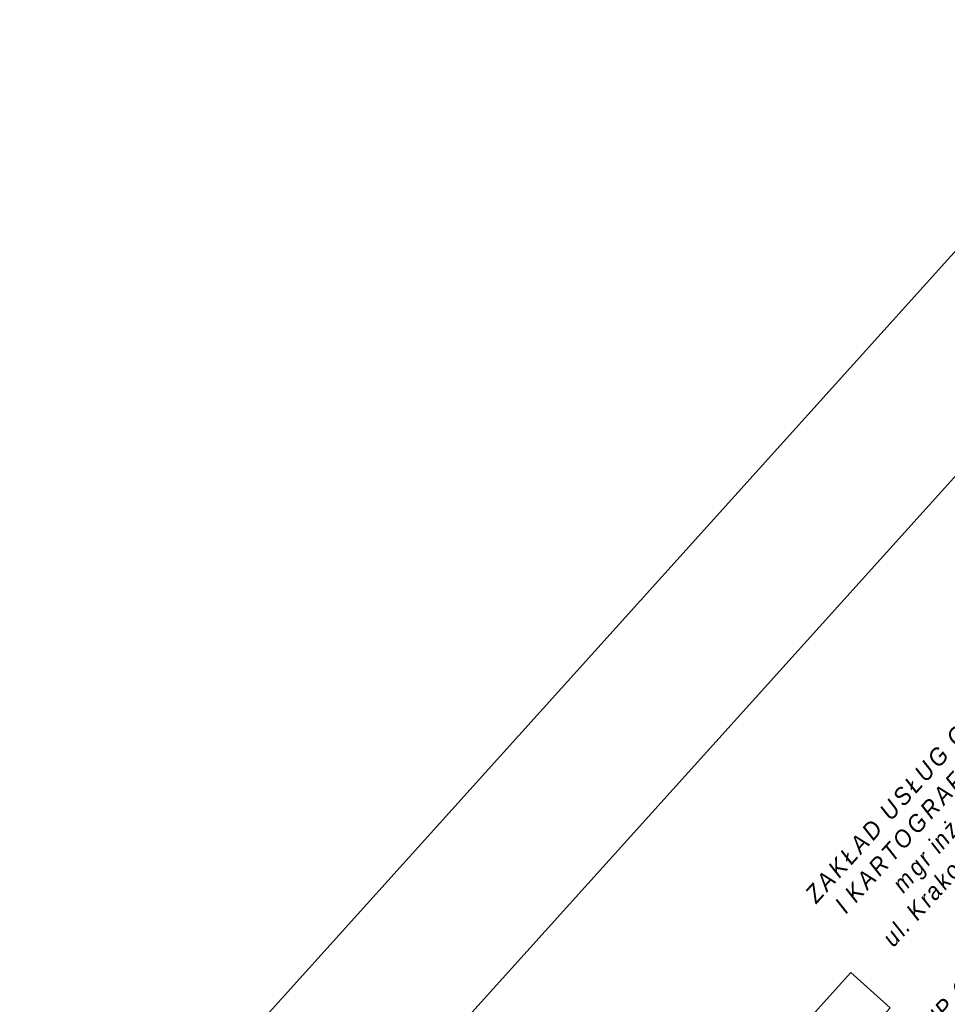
# Model space of a CAD drawing. Header units: metres. Extents: x 7427040 to 7427559, y 5541084 to 5541580.
# Tile 31 of 99: x 7427040 to 7427147, y 5541466 to 5541580. Entities that reach past the tile are written whole.
import ezdxf

# ---------------------------------------------------------------- set-up
doc = ezdxf.new("R2010")
doc.units = ezdxf.units.M
doc.header["$MEASUREMENT"] = 0
doc.layers.get('0').update_dxf_attribs({"color": 4})
for name, color, linetype, lineweight in [('Pieczątka firmowa', 7, 'Continuous', 13), ('tabelka', 7, 'Continuous', 0), ('TABELKA I RAMKA', 4, 'Continuous', 0)]:
    doc.layers.add(name, color=color, linetype=linetype, lineweight=lineweight)
doc.styles.get("Standard").update_dxf_attribs({"font": 'arial.ttf'})

# ---------------------------------------------------------------- blocks, each defined once
blk = doc.blocks.new('SIT-G1 BOISKO')
at = {"layer": 'tabelka', "color": 252, "lineweight": 13, "ltscale": 0.855832, "flags": 128}
blk.add_lwpolyline([(7427084.65, 5541412.16), (7427136.29, 5541469.42), (7427140.83, 5541465.33), (7427089.18, 5541408.07), (7427084.65, 5541412.16)], close=True, dxfattribs=at)
at = {"layer": 'Pieczątka firmowa', "color": 120, "lineweight": 13, "insert": (7427155.86, 5541489.69), "char_height": 2.0104, "attachment_point": 5, "rotation": 47.9048}
blk.add_mtext('\\fArial|b0|i1|c238238|p39;\\H1x;\\W0.913043;\\T1.208;ZAKŁAD USŁUG GEODEZYJNYCH\\PI KARTOGRAFICZNYCH "LIMES"\\Pmgr inż. Władysław Trela\\Pul. Krakowskie Przedmieście 444\\P32-087 Trojanowie\\Ptel.kom.602-267-838\\PNIP 619-107-67-37, REGON 250151521', dxfattribs=at)

msp = doc.modelspace()

# ---------------------------------------------------------------- linework, layer by layer
at = {"layer": 'TABELKA I RAMKA', "color": 7, "ltscale": 0.046875, "flags": 128}
for points in [[(7427172.645, 5541580.08), (7427558.843, 5541231.869), (7427425.92, 5541084.445), (7427039.722, 5541432.657), (7427172.645, 5541580.08)], [(7427183.968, 5541566.505), (7427555.312, 5541231.686), (7427425.737, 5541087.976), (7427054.393, 5541422.795), (7427183.968, 5541566.505)]]:
    msp.add_lwpolyline(points, close=True, dxfattribs=at)

# ---------------------------------------------------------------- block references
at = {"color": 7, "linetype": 'Continuous', "lineweight": 0}
msp.add_blockref('SIT-G1 BOISKO', (0, 0), dxfattribs=at)

doc.saveas('drawing.dxf')
